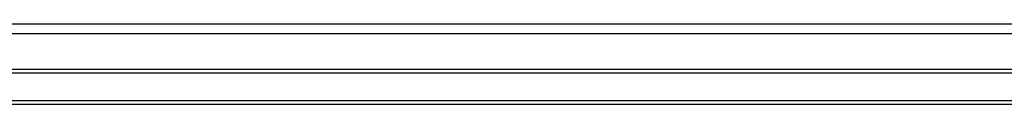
# Model space of a CAD drawing. Header units: millimetres. Extents: x 0 to 420, y 0 to 297.
# Tile 11 of 55: x 145.1 to 161.46, y 108.85 to 110.18. Entities that reach past the tile are written whole.
import ezdxf

# ---------------------------------------------------------------- set-up
doc = ezdxf.new("R2010")
doc.units = ezdxf.units.MM

msp = doc.modelspace()

# ---------------------------------------------------------------- linework, layer by layer
at = {"color": 7, "linetype": 'Continuous', "lineweight": 25}
for p, q in [((108.68203, 110.1798), (196.83468, 110.1798)), ((57.30975, 110.02159), (219.0801, 110.02159)), ((57.30975, 109.42873), (219.0801, 109.42873)), ((57.30975, 109.37095), (219.0801, 109.37095)), ((57.30975, 108.90875), (219.0801, 108.90875)), ((57.30975, 108.85098), (219.0801, 108.85098))]:
    msp.add_line(p, q, dxfattribs=at)

doc.saveas('drawing.dxf')
